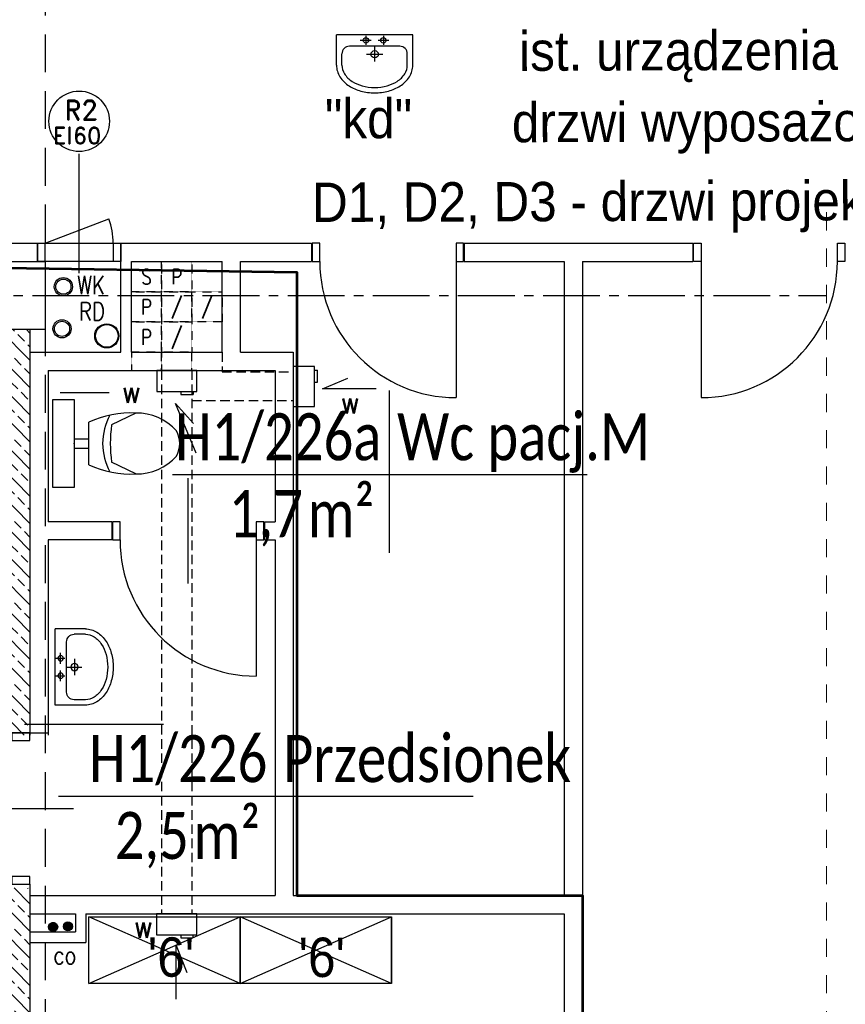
# Model space of a CAD drawing. Header units: millimetres. Extents: x 20447 to 23253, y -8211 to -4238.
# Tile 20 of 22: x 22206 to 22751, y -5934 to -5283. Entities that reach past the tile are written whole.
import ezdxf
from ezdxf.enums import TextEntityAlignment as Align

# ---------------------------------------------------------------- set-up
doc = ezdxf.new("R2010")
doc.units = ezdxf.units.MM
for name, pattern in [('CENTER2', [1.125, 0.75, -0.125, 0.125, -0.125]), ('DASHED', [0.75, 0.5, -0.25]), ('HIDDEN2', [0.1875, 0.125, -0.0625]), ('Przerywana', [24, 12, -12])]:
    doc.linetypes.add(name, pattern=pattern)
doc.layers.add('__zakres', color=10, linetype='Continuous', lineweight=35)
doc.layers.add('ŚCIANY_STARE', color=250, linetype='Continuous', lineweight=25)
for name, color, linetype in [('_A_metki', 19, 'Continuous'), ('DRZWIOPIS', 250, 'Continuous'), ('GRAWITACJE', 1, 'HIDDEN2'), ('KRESKOWANIE', 250, 'Continuous'), ('NAZWY_POM_ARCHITEKTURA', 7, 'Continuous'), ('opis technologia', 250, 'Continuous'), ('opisy', 2, 'Continuous'), ('OPISY_ARCHITEKTURA', 7, 'Continuous'), ('OSIE', 1, 'CENTER2'), ('PODCIAGI', 251, 'DASHED'), ('s-piony c.o', 1, 'Continuous'), ('SANITARNE', 3, 'Continuous'), ('SCIANY_ŻELBETOWE', 250, 'Continuous'), ('SLUPY', 250, 'Continuous'), ('STOLDRZWI', 7, 'Continuous'), ('TECHNOLOGIA', 5, 'Continuous'), ('wentylatorki', 3, 'Continuous'), ('WODKAN', 3, 'Continuous')]:
    doc.layers.add(name, color=color, linetype=linetype)
doc.styles.add('ARIAL', font='arial.ttf', dxfattribs={"width": 0.9})
doc.styles.add('MM', font='calibri.ttf', dxfattribs={"width": 0.6, "height": 15})
doc.styles.add('ROMAND', font='romand', dxfattribs={"height": 20})
doc.styles.add('ROMANS', font='ROMANS.shx', dxfattribs={"width": 0.6})
doc.linetypes.add('OGRODZENIE1', pattern='A,0.25,-0.1,[133,ltypeshp.shx,S=0.1,R=0,X=-0.1,Y=0],-0.1,1', length=1.45)
pattern_1 = [(315, (20228.751, -8194.34), (8.980256, 8.980256), []), (315, (20233.241, -8189.85), (8.980256, 8.980256), [6.35, -3.175])]

# ---------------------------------------------------------------- blocks, each defined once
blk = doc.blocks.new('DRZWI_D11W_90')
for p, q in [((5, 12), (5, 102)), ((50, 40.83), (50, -28.83))]:
    blk.add_line(p, q)
for points in [[(0, 0), (5, 0), (5, 12), (0, 12)], [(95, 0), (100, 0), (100, 12), (95, 12)]]:
    blk.add_lwpolyline(points, close=True)
blk.add_arc((5, 12), 90, 0, 90)
blk = doc.blocks.new('umywalka_50')
for p, q in [((25.2, 0), (-25.2, 0)), ((-25.2, -19.99), (-25.2, 0)), ((25.2, -19.99), (25.2, 0)), ((-2.18, -3.63), (-9.46, -3.63)), ((-5.76, -0.52), (-5.76, -6.51)), ((9.41, -3.63), (2.25, -3.63)), ((5.76, -0.52), (5.76, -6.51)), ((-21.6, -19.99), (-21.6, -12.54)), ((16.6, -7.54), (-16.6, -7.54)), ((-5.31, -12.81), (5.36, -12.81)), ((0, -7.66), (0, -17.6)), ((21.6, -19.99), (21.6, -12.54))]:
    blk.add_line(p, q)
for centre, radius in [((-5.76, -3.63), 1.76), ((5.76, -3.63), 1.76), ((0.02, -12.81), 2.4)]:
    blk.add_circle(centre, radius)
for centre, radius, start, end in [((-16.6, -12.54), 5, 90, 180), ((16.6, -12.54), 5, 0, 90), ((-11.09, -19.99), 14.11, 180, 212.82584), ((-11.09, -19.99), 10.51, 180, 212.82584), ((-5.78, -16.57), 16.83, 212.82584, 237.29558), ((5.78, -16.57), 16.83, 302.70442, 327.17416), ((11.09, -19.99), 10.51, 327.17416, 0), ((11.09, -19.99), 14.11, 327.17416, 0), ((-5.78, -16.57), 20.43, 212.82584, 237.29558), ((-2.29, -11.13), 23.29, 237.29558, 255.10609), ((2.29, -11.13), 23.29, 284.89391, 302.70442), ((5.78, -16.57), 20.43, 302.70442, 327.17416), ((-2.29, -11.13), 26.89, 237.29558, 255.10609), ((0, -2.52), 35.8, 255.10609, 270), ((0, -2.52), 32.2, 255.10609, 270), ((0, -2.52), 32.2, 270, 284.89391), ((0, -2.52), 35.8, 270, 284.89391), ((2.29, -11.13), 26.89, 284.89391, 302.70442)]:
    blk.add_arc(centre, radius, start, end)
blk = doc.blocks.new('SEDES1')
for p, q in [((-29, 0), (29, 0)), ((-29, -14), (-29, 0)), ((29, 0), (29, -14)), ((29, -14), (-29, -14)), ((-3, -14), (-3, -23.76)), ((3, -14), (3, -23.76)), ((-14, -23.76), (14, -23.76)), ((-20.13, -54.73), (-12.37, -38.76)), ((20.13, -54.73), (12.37, -38.76))]:
    blk.add_line(p, q)
for centre, radius, start, end in [((43.03, -51.14), 63.26, 154.3546, 183.2824), ((-43.03, -51.14), 63.26, 356.7173, 25.6451), ((0, -71.86), 39, 61.2082, 118.7866), ((0, -128.34), 90.43, 82.1389, 97.8624), ((14.99, -55.37), 35.13, 179.0047, 228.4112), ((-14.99, -55.37), 35.13, 311.5888, 0.9953), ((0, -66.33), 17.43, 241.4488, 298.5638)]:
    blk.add_arc(centre, radius, start, end)
blk.add_point((0, -14))
blk = doc.blocks.new('A$C4D6E149D')
at = {"layer": 'wentylatorki', "linetype": 'Continuous'}
for p, q in [((16, 2), (16, 0)), ((16, 0), (24, 0)), ((24, 2), (24, 0))]:
    blk.add_line(p, q, dxfattribs=at)
blk.add_lwpolyline([(0, 2), (26.5, 2), (26.5, 16), (0, 16)], close=True, dxfattribs=at)
blk = doc.blocks.new('*U1666')
at = {"layer": '_A_metki', "color": 1}
for points in [[(50, 21.37), (50, -20)], [(-5.26, 0), (100.46, 0)]]:
    blk.add_lwpolyline(points, dxfattribs=at)
at = {"layer": '_A_metki', "insert": (46.18, -4), "char_height": 12, "width": 19.7618, "attachment_point": 3, "line_spacing_factor": 0.8, "style": 'MM'}
blk.add_mtext('{\\W0.8;m²}', dxfattribs=at)
at = {"layer": '_A_metki', "style": 'MM', "width": 0.8}
for tag, p in [('NAZWA 1', (52, 15)), ('NAZWA 2', (52, 0))]:
    blk.add_attdef(tag, text='', height=12, dxfattribs=at).set_placement(p, align=Align.BOTTOM_LEFT)
for tag, p in [('nr pom.', (48, 0)), ('POW', (24.18, -21.08))]:
    blk.add_attdef(tag, text='', height=12, dxfattribs=at).set_placement(p, align=Align.BOTTOM_RIGHT)
blk.add_attdef('POW.', text='', height=12, dxfattribs=at).set_placement((28, -4), align=Align.TOP_RIGHT)
at = {"layer": '_A_metki', "style": 'MM', "oblique": 15, "width": 0.8}
blk.add_attdef('posadzka', text='', height=12, dxfattribs=at).set_placement((52, -4), align=Align.TOP_LEFT)
blk = doc.blocks.new('SZACHT')
for p, q in [((0, 0), (0, 20)), ((0, 20), (20, 20)), ((20, 20), (20, 0)), ((20, 0), (0, 0))]:
    blk.add_line(p, q)
at = {"style": 'ROMANS', "width": 0.8}
blk.add_attdef('5', text='', height=10, dxfattribs=at).set_placement((10.01, 9.93), align=Align.MIDDLE)
blk = doc.blocks.new('A$7E9B5A222FF2')
at = {"layer": 'TECHNOLOGIA', "ltscale": 50}
for p, q in [((0, 100), (44, 100)), ((0, 0), (0, 100)), ((44, 100), (0, 100)), ((44, 0), (0, 100)), ((44, 100), (0, 0)), ((44, 100), (44, 0)), ((44, 0), (0, 0))]:
    blk.add_line(p, q, dxfattribs=at)

msp = doc.modelspace()

# ---------------------------------------------------------------- hatches: boundary and pattern name
at = {"layer": 'KRESKOWANIE'}
h = msp.add_hatch(dxfattribs=at)
h.set_pattern_fill('BRASS', color=256, scale=2, angle=315, style=0)
h.set_pattern_definition(pattern_1)
h.paths.add_polyline_path([(22192.49, -5599.13), (22202.49, -5599.13), (22202.49, -5487.98), (22192.49, -5487.98)])
h.paths.add_polyline_path([(22212.49, -5487.98), (22202.49, -5487.98), (22202.49, -5599.13), (22209.73, -5599.13), (22212.49, -5599.13)])
h.paths.add_polyline_path([(22192.49, -5748.74), (22202.49, -5748.74), (22202.49, -5599.13), (22192.49, -5599.13)])
h.paths.add_polyline_path([(22202.49, -5748.74), (22208.88, -5748.74), (22212.49, -5748.74), (22212.49, -5599.13), (22202.49, -5599.13)])
h.paths.add_polyline_path([(22202.49, -5755.98), (22202.49, -5748.74), (22192.49, -5748.74), (22192.49, -5755.98)])
h.paths.add_polyline_path([(22212.49, -5748.74), (22208.88, -5748.74), (22202.49, -5748.74), (22202.49, -5755.98), (22212.49, -5755.98)])
h = msp.add_hatch(dxfattribs=at)
h.set_pattern_fill('BRASS', color=256, scale=2, angle=315, style=0)
h.set_pattern_definition(pattern_1)
h.paths.add_polyline_path([(22202.49, -5856.98), (22192.49, -5856.98), (22192.49, -5977.12), (22202.49, -5977.12), (22202.49, -5886.85)])
h.paths.add_polyline_path([(22212.49, -5856.98), (22202.49, -5856.98), (22202.49, -5869.12), (22202.49, -5886.85), (22202.49, -5977.12), (22202.75, -5977.12), (22212.49, -5977.12)])
h.paths.add_polyline_path([(22202.49, -5977.12), (22192.49, -5977.12), (22192.49, -6102.98), (22202.49, -6102.98)])
h.paths.add_polyline_path([(22212.49, -5977.12), (22202.49, -5977.12), (22202.49, -6102.98), (22212.49, -6102.98)])
at = {"layer": 's-piony c.o'}
for points in [[(22224.79, -5882.38, -1), (22230.79, -5882.38, -1)], [(22224.79, -5882.38, -1), (22230.79, -5882.38, -1)], [(22224.79, -5882.38, -1), (22230.79, -5882.38, -1)], [(22234.53, -5882.38, -1), (22240.53, -5882.38, -1)], [(22234.53, -5882.38, -1), (22240.53, -5882.38, -1)], [(22234.53, -5882.38, -1), (22240.53, -5882.38, -1)]]:
    msp.add_hatch(color=256, dxfattribs=at).paths.add_polyline_path(points)

# ---------------------------------------------------------------- linework, layer by layer
for p, q in [((22493.99, -5442.98), (22493.99, -5532.98)), ((22655.99, -5442.98), (22655.99, -5532.98))]:
    msp.add_line(p, q)
for points in [[(22403.99, -5430.98), (22398.99, -5430.98), (22398.99, -5442.98), (22403.99, -5442.98)], [(22498.99, -5430.98), (22493.99, -5430.98), (22493.99, -5442.98), (22498.99, -5442.98)], [(22650.99, -5430.98), (22655.99, -5430.98), (22655.99, -5442.98), (22650.99, -5442.98)], [(22745.99, -5430.98), (22750.99, -5430.98), (22750.99, -5442.98), (22745.99, -5442.98)]]:
    msp.add_lwpolyline(points, close=True)
for centre, start, end in [((22493.99, -5442.98), 180.00044, 270.00044), ((22655.99, -5442.98), 270, 0)]:
    msp.add_arc(centre, 90, start, end)
at = {"layer": '__zakres', "linetype": 'OGRODZENIE1', "lineweight": 53, "ltscale": 40}
msp.add_lwpolyline([(20698.56, -4353.95), (21918.66, -4344.36), (21912.49, -5442.98), (22388.86, -5450.14), (22388.86, -5861.98), (22577.49, -5861.98), (22577.49, -6180.18), (22433.49, -6180.18), (22433.49, -6436.34), (22810.16, -6436.34), (22810.16, -7932.09), (20698.56, -7932.09), (20698.56, -4353.95)], dxfattribs=at)
at = {"layer": 'DRZWIOPIS'}
msp.add_circle((22244.99, -5350.4), 20, dxfattribs=at)
at = {"layer": 'GRAWITACJE', "ltscale": 50}
for p, q in [((22339.49, -5502.98), (22339.49, -5516)), ((22299.49, -5514.98), (22299.49, -5873.98)), ((22319.49, -5514.98), (22319.49, -5873.98)), ((22339.49, -5516), (22386.49, -5516)), ((22319.49, -5534.98), (22386.49, -5534.98))]:
    msp.add_line(p, q, dxfattribs=at)
at = {"layer": 'GRAWITACJE', "color": 3, "linetype": 'Continuous'}
for p, q in [((22405.81, -5527.17), (22422.58, -5520.21)), ((22441.23, -5527.17), (22405.81, -5527.17)), ((22308.6, -5536.91), (22320.59, -5550.01)), ((22322.22, -5569.61), (22308.6, -5536.91)), ((22309.18, -5930.45), (22309.18, -5895.02)), ((22309.18, -5895.02), (22316.11, -5912.74))]:
    msp.add_line(p, q, dxfattribs=at)
at = {"layer": 'GRAWITACJE'}
for points in [[(22299.49, -5514.98), (22299.49, -5502.98), (22279.49, -5502.98), (22279.49, -5514.98)], [(22299.49, -5502.98), (22299.49, -5514.98), (22319.49, -5514.98), (22319.49, -5502.98)]]:
    msp.add_lwpolyline(points, close=True, dxfattribs=at)
at = {"layer": 'NAZWY_POM_ARCHITEKTURA'}
for p, q in [((22232.53, -5529.69), (22264.85, -5529.69)), ((22208.88, -5748.74), (22300.74, -5748.74))]:
    msp.add_line(p, q, dxfattribs=at)
at = {"layer": 'OPISY_ARCHITEKTURA', "linetype": 'Przerywana', "lineweight": 9}
msp.add_line((22738.76, -5410.48), (22738.76, -6299.08), dxfattribs=at)
at = {"layer": 'OSIE', "ltscale": 50}
msp.add_line((20526.54, -5465.48), (22738.76, -5465.48), dxfattribs=at)
at = {"layer": 'PODCIAGI', "ltscale": 50}
msp.add_line((22222.49, -4467.98), (22222.49, -6102.98), dxfattribs=at)
at = {"layer": 's-piony c.o'}
for centre in [(22227.79, -5882.72), (22227.79, -5882.72), (22227.79, -5882.72), (22237.53, -5882.38), (22237.53, -5882.38), (22237.53, -5882.38)]:
    msp.add_circle(centre, 3, dxfattribs=at)
at = {"layer": 'SCIANY_ŻELBETOWE'}
for p, q in [((22212.49, -5487.98), (22212.49, -5755.98)), ((22192.49, -5754.48), (22212.49, -5754.48)), ((22192.49, -5854.48), (22212.49, -5854.48)), ((22212.49, -5854.48), (22212.49, -6102.98))]:
    msp.add_line(p, q, dxfattribs=at)
at = {"layer": 'SLUPY'}
msp.add_lwpolyline([(22182.49, -5442.98), (22222.49, -5442.98), (22222.49, -5487.98), (22182.49, -5487.98)], close=True, dxfattribs=at)
at = {"layer": 'STOLDRZWI'}
for p, q in [((22244.99, -5450.78), (22244.99, -5371.99)), ((22222.49, -5430.98), (22264.51, -5414.87))]:
    msp.add_line(p, q, dxfattribs=at)
for points in [[(22272.49, -5442.98), (22217.49, -5442.98), (22217.49, -5430.98), (22272.49, -5430.98)], [(22267.49, -5442.98), (22222.49, -5442.98), (22222.49, -5430.98), (22267.49, -5430.98)]]:
    msp.add_lwpolyline(points, close=True, dxfattribs=at)
msp.add_arc((22222.49, -5430.98), 45, 0, 20.96972, dxfattribs=at)
at = {"layer": 'WODKAN'}
for centre, radius in [((22234.56, -5459.67), 6), ((22234.56, -5459.67), 6), ((22234.56, -5459.67), 5), ((22233.67, -5487.49), 6), ((22233.67, -5487.49), 5), ((22263.24, -5492.19), 8), ((22263.24, -5492.19), 7.5)]:
    msp.add_circle(centre, radius, dxfattribs=at)
at = {"layer": 'ŚCIANY_STARE'}
for p, q in [((22182.49, -5430.98), (22217.49, -5430.98)), ((22217.49, -5430.98), (22217.49, -5442.98)), ((22272.49, -5430.98), (22398.49, -5430.98)), ((22272.49, -5430.98), (22312.49, -5430.98)), ((22272.49, -5502.98), (22272.49, -5430.98)), ((22398.49, -5430.98), (22398.49, -5442.98)), ((22499.49, -5430.98), (22565.49, -5430.98)), ((22499.49, -5430.98), (22499.49, -5442.98)), ((22565.49, -5430.98), (22650.49, -5430.98)), ((22650.49, -5430.98), (22650.49, -5442.98)), ((22279.49, -5442.98), (22339.49, -5442.98)), ((22279.49, -5502.98), (22279.49, -5442.98)), ((22306.49, -5442.98), (22312.49, -5442.98)), ((22339.49, -5502.98), (22339.49, -5442.98)), ((22351.49, -5442.98), (22398.49, -5442.98)), ((22351.49, -5502.98), (22351.49, -5442.98)), ((22499.49, -5442.98), (22565.49, -5442.98)), ((22565.49, -5442.98), (22565.49, -5861.98)), ((22577.49, -5442.98), (22577.49, -6147.98)), ((22577.49, -5442.98), (22650.49, -5442.98)), ((22212.49, -5502.98), (22272.49, -5502.98)), ((22279.49, -5502.98), (22339.49, -5502.98)), ((22351.49, -5502.98), (22386.49, -5502.98)), ((22386.49, -5502.98), (22386.49, -5669.98)), ((22224.49, -5514.98), (22224.49, -5614.98)), ((22224.49, -5514.98), (22374.49, -5514.98)), ((22374.49, -5514.98), (22374.49, -5614.98)), ((22266.49, -5614.98), (22224.49, -5614.98)), ((22266.49, -5614.98), (22266.49, -5626.98)), ((22266.49, -5614.98), (22266.49, -5626.98)), ((22367.49, -5614.98), (22367.49, -5626.98)), ((22367.49, -5614.98), (22367.49, -5626.98)), ((22367.49, -5614.98), (22374.49, -5614.98)), ((22266.49, -5626.98), (22224.49, -5626.98)), ((22224.49, -5626.98), (22224.49, -5755.98)), ((22367.49, -5626.98), (22374.49, -5626.98)), ((22374.49, -5626.98), (22374.49, -5861.98)), ((22386.49, -5669.98), (22386.49, -5861.98)), ((22212.49, -5754.48), (22224.49, -5754.48)), ((22212.49, -5861.98), (22374.49, -5861.98)), ((22386.49, -5861.98), (22565.49, -5861.98)), ((22212.49, -5873.98), (22242.49, -5873.98)), ((22242.49, -5873.98), (22242.49, -5885.98)), ((22249.49, -5873.98), (22249.49, -5892.98)), ((22249.49, -5873.98), (22565.49, -5873.98)), ((22565.49, -5873.98), (22565.49, -6147.98)), ((22212.49, -5885.98), (22242.49, -5885.98)), ((22212.49, -5892.98), (22249.49, -5892.98))]:
    msp.add_line(p, q, dxfattribs=at)

# ---------------------------------------------------------------- block references
at = {"layer": '_A_metki'}
ref = msp.add_blockref('*U1666', (22320.27, -5583.72), dxfattribs=dict(at, xscale=2.592, yscale=2.592, zscale=2.592))
ref.add_attrib('NAZWA 2', 'Wc pacj.M', dxfattribs={"height": 31.104, "style": 'MM', "width": 0.8}).set_placement((22455.05, -5583.72), align=Align.BOTTOM_LEFT)
ref.add_attrib('nr pom.', 'H1/226a', dxfattribs={"height": 31.104, "style": 'MM', "width": 0.8}).set_placement((22444.68, -5583.72), align=Align.BOTTOM_RIGHT)
ref.add_attrib('POW.', '1,7', dxfattribs={"height": 31.104, "style": 'MM', "width": 0.8}).set_placement((22392.84, -5594.09), align=Align.TOP_RIGHT)
ref = msp.add_blockref('*U1666', (22244.89, -5796.38), dxfattribs=dict(at, xscale=2.592, yscale=2.592, zscale=2.592))
ref.add_attrib('NAZWA 2', 'Przedsionek', dxfattribs={"height": 31.104, "style": 'MM', "width": 0.8}).set_placement((22379.67, -5796.38), align=Align.BOTTOM_LEFT)
ref.add_attrib('nr pom.', 'H1/226', dxfattribs={"height": 31.104, "style": 'MM', "width": 0.8}).set_placement((22369.3, -5796.38), align=Align.BOTTOM_RIGHT)
ref.add_attrib('POW.', '2,5', dxfattribs={"height": 31.104, "style": 'MM', "width": 0.8}).set_placement((22317.46, -5806.75), align=Align.TOP_RIGHT)
at = {"layer": 'GRAWITACJE', "linetype": 'Continuous'}
for p, values in [((22279.49, -5462.98), {'5': 'S'}), ((22279.49, -5462.98), {'5': 'S'}), ((22299.49, -5462.98), {'5': 'P'}), ((22279.49, -5482.98), {'5': 'P'}), ((22299.49, -5482.98), {'5': '/'}), ((22319.49, -5482.98), {'5': '/'}), ((22279.49, -5502.98), {'5': 'P'}), ((22299.49, -5502.98), {'5': '/'})]:
    msp.add_blockref('SZACHT', p, dxfattribs=at).add_auto_attribs(values)
at = {"layer": 'opis technologia', "ltscale": 100, "rotation": 270}
for p in [(22251.4, -5876.03), (22351.4, -5876.03)]:
    msp.add_blockref('A$7E9B5A222FF2', p, dxfattribs=at)
at = {"layer": 'SANITARNE'}
msp.add_blockref('umywalka_50', (22440.22, -5293.31), dxfattribs=at)
at = {"layer": 'SANITARNE', "rotation": 90}
msp.add_blockref('SEDES1', (22227.64, -5563.29), dxfattribs=at)
at = {"layer": 'SANITARNE', "xscale": -1, "rotation": 89.99999999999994}
msp.add_blockref('umywalka_50', (22229.11, -5710.97), dxfattribs=at)
at = {"layer": 'STOLDRZWI'}
for p, rotation in [((22366.99, -5614.98), 180.0004420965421), ((22212.49, -5854.48), 90)]:
    msp.add_blockref('DRZWI_D11W_90', p, dxfattribs=dict(at, rotation=rotation))
at = {"layer": 'wentylatorki', "linetype": 'Continuous'}
for p in [(22296.24, -5530.98), (22296.24, -5530.98), (22296.19, -5889.98), (22296.19, -5889.98)]:
    msp.add_blockref('A$C4D6E149D', p, dxfattribs=at)
at = {"layer": 'wentylatorki', "linetype": 'Continuous', "rotation": 90}
msp.add_blockref('A$C4D6E149D', (22402.49, -5538.82), dxfattribs=at)
msp.add_blockref('A$C4D6E149D', (22402.49, -5538.82), dxfattribs=at)

# ---------------------------------------------------------------- texts
at = {"layer": 'DRZWIOPIS', "style": 'ROMAND'}
msp.add_text('EI60', height=11, dxfattribs=at).set_placement((22227.6, -5365.37))
msp.add_attdef('R2', text='', height=13, dxfattribs=at).set_placement((22246.35, -5343.02), align=Align.MIDDLE_CENTER)
at = {"layer": 'opis technologia', "ltscale": 100, "char_height": 26, "width": 459.9091, "attachment_point": 1, "style": 'ARIAL'}
for insert in [(22290.33, -5889.62), (22389.96, -5889.79)]:
    msp.add_mtext("\\pxt4;'6'", dxfattribs=dict(at, insert=insert))
at = {"layer": 'opisy', "color": 18, "true_color": 0x000000, "char_height": 26, "width": 798.8976, "attachment_point": 1, "rotation": 0.18361, "style": 'ARIAL'}
for s, insert in [('\\pxt4;ist. urządzenia sanitarne do pozostawienia', (22535.66, -5291.09)), ('\\pxt4;drzwi wyposażone w kontrolę dostępu', (22530.85, -5338.26)), ('\\pxt4;D1, D2, D3 - drzwi projektowane', (22398.82, -5390.94))]:
    msp.add_mtext(s, dxfattribs=dict(at, insert=insert))
at = {"layer": 'opisy', "color": 18, "true_color": 0x000000, "insert": (22407.31, -5335.6), "char_height": 26, "width": 459.9091, "attachment_point": 1, "style": 'ARIAL'}
msp.add_mtext('\\pxt4;"kd"', dxfattribs=at)
at = {"layer": 's-piony c.o', "ltscale": 50, "style": 'ROMANS', "width": 0.8}
msp.add_text('co', height=12, dxfattribs=at).set_placement((22227.92, -5907.35))
msp.add_text('co', height=12, dxfattribs=at).set_placement((22227.92, -5907.35))
msp.add_text('co', height=12, dxfattribs=at).set_placement((22227.92, -5907.35))
at = {"layer": 'wentylatorki', "style": 'ROMANS', "width": 0.9}
for p in [(22273.15, -5529.03), (22273.15, -5529.03), (22417.77, -5535.95), (22417.77, -5535.95), (22281.1, -5882.31), (22281.1, -5882.31)]:
    msp.add_text('w', height=15, dxfattribs=at).set_placement(p, align=Align.MIDDLE_LEFT)
at = {"layer": 'WODKAN', "linetype": 'Continuous', "style": 'ROMANS', "width": 0.8}
for s, p in [('WK', (22243.66, -5464.55)), ('RD', (22244.77, -5482.04))]:
    msp.add_text(s, height=12, dxfattribs=at).set_placement(p)

doc.saveas('drawing.dxf')
